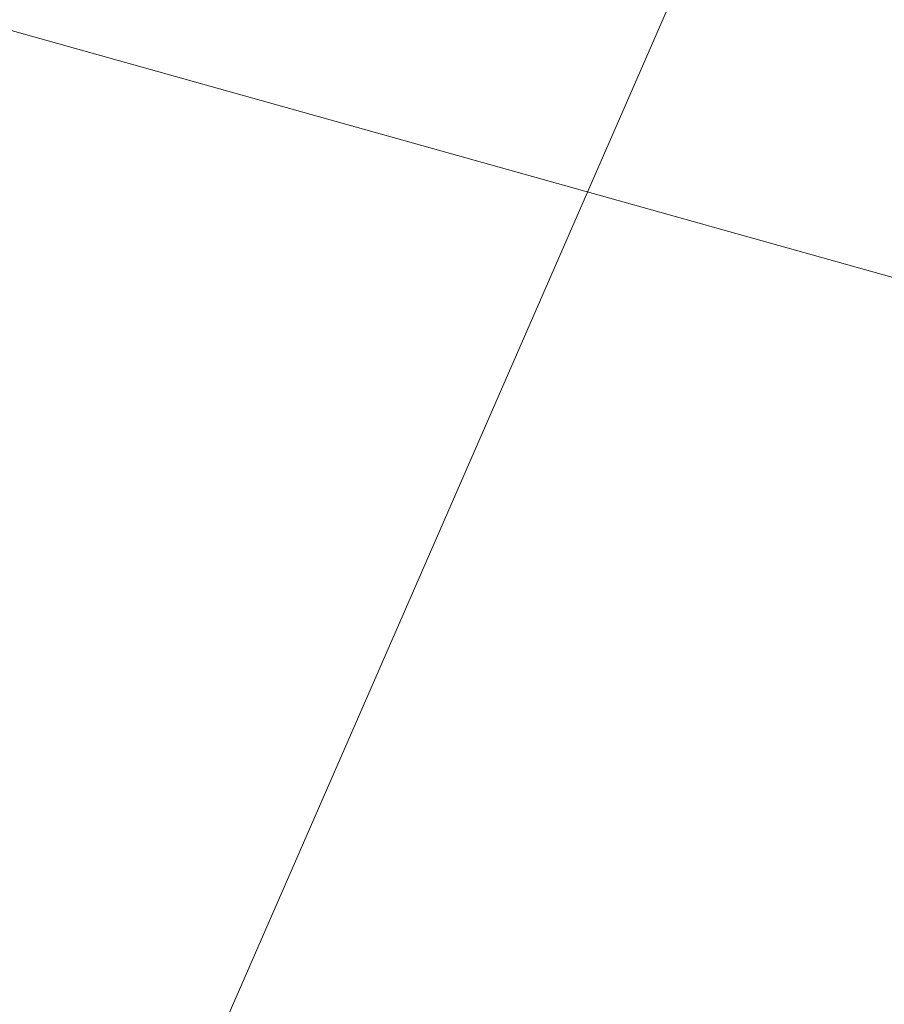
# Model space of a CAD drawing. Header units: metres. Extents: x -5203299 to 2078834, y 245743 to 5816291.
# Tile 118 of 256: x 366320.9494 to 366320.9692, y 5814087.3646 to 5814087.3872. Entities that reach past the tile are written whole.
import ezdxf

# ---------------------------------------------------------------- set-up
doc = ezdxf.new("R2010")
doc.units = ezdxf.units.M
doc.header["$LTSCALE"] = 0.5
doc.layers.add('30 -39 Baustelle- Fläche', color=7, linetype='Continuous', lineweight=15)
doc.layers.add('Keine', color=7, linetype='Continuous', lineweight=9)

# ---------------------------------------------------------------- blocks, each defined once
blk = doc.blocks.new('Gruppe-12227')
at = {"layer": 'Keine', "color": 7, "flags": 128}
blk.add_lwpolyline([(-271.709457, -118.022767), (-272.030153, -118.758181)], dxfattribs=at)
blk = doc.blocks.new('Gruppe-12238')
at = {"layer": 'Keine', "color": 7}
blk.add_blockref('Gruppe-12227', (0, 0), dxfattribs=at)
blk = doc.blocks.new('Gruppe-12239')
at = {"layer": 'Keine', "color": 1}
blk.add_line((-269.538519, -118.969459), (-274.35329, -117.621131), dxfattribs=at)
at = {"layer": 'Keine', "color": 7}
blk.add_blockref('Gruppe-12238', (0, 0), dxfattribs=at)
blk = doc.blocks.new('Gruppe-12241')
at = {"layer": 'Keine', "color": 7}
blk.add_blockref('Gruppe-12239', (0, 0), dxfattribs=at)
blk = doc.blocks.new('Gruppe-12242')
at = {"layer": 'Keine', "color": 7}
blk.add_blockref('Gruppe-12241', (0, 0), dxfattribs=at)
blk = doc.blocks.new('_BE Phase 5 (3D)')
at = {"layer": '30 -39 Baustelle- Fläche', "color": 7}
blk.add_blockref('Gruppe-12242', (0, 0), dxfattribs=at)

msp = doc.modelspace()

# ---------------------------------------------------------------- block references
at = {"layer": 'Keine', "color": 1}
msp.add_blockref('_BE Phase 5 (3D)', (366592.803493, 5814205.707928), dxfattribs=at)

doc.saveas('drawing.dxf')
